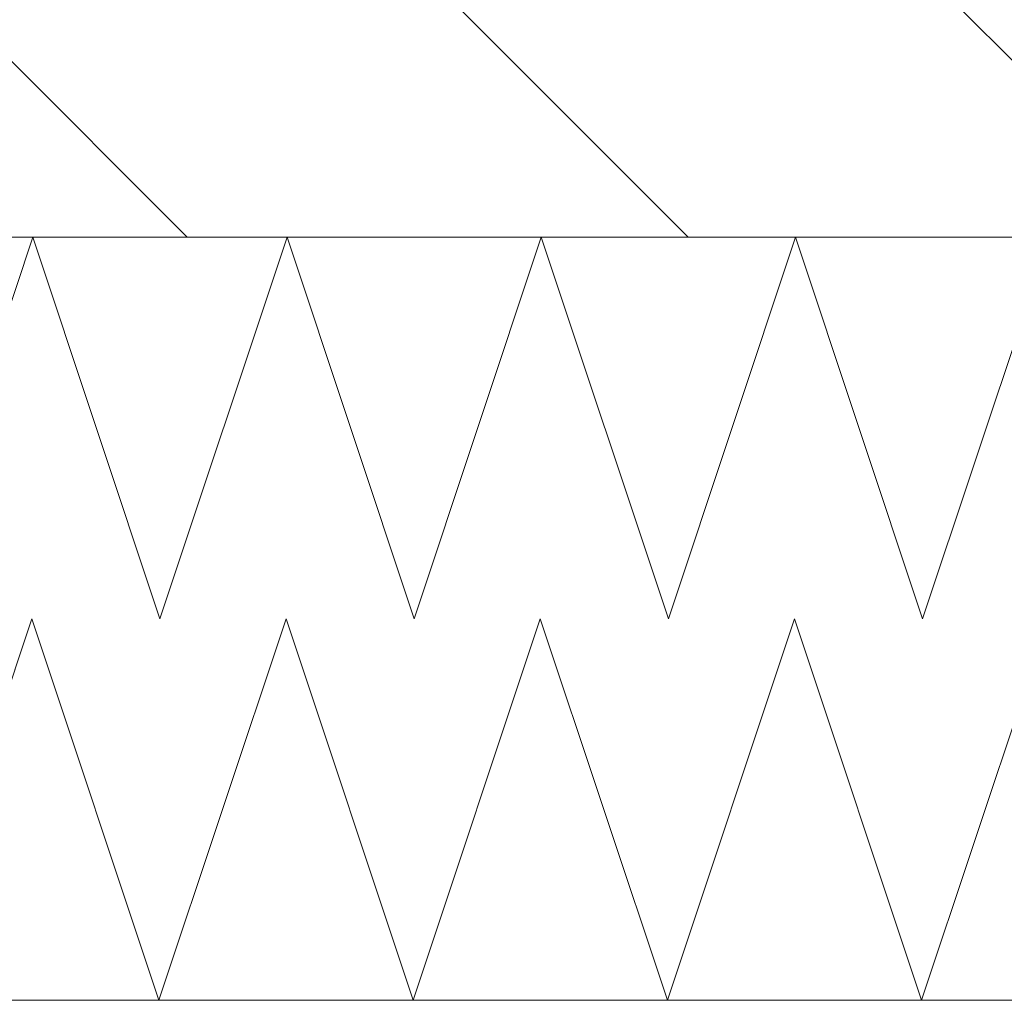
# Model space of a CAD drawing. Header units: millimetres. Extents: x 90539 to 127778, y -34922 to 14506.
# Tile 75 of 256: x 110808 to 110988, y -210 to -30. Entities that reach past the tile are written whole.
import ezdxf

# ---------------------------------------------------------------- set-up
doc = ezdxf.new("R2010")
doc.units = ezdxf.units.MM
doc.header["$MEASUREMENT"] = 0
for name, color, linetype in [('Nowe_A-Posadzki', 7, 'Continuous'), ('Nowe_A-Płyta-Grunt', 7, 'Continuous'), ('Nowe_A-Wymiary-Zewnętrzne', 7, 'Continuous')]:
    doc.layers.add(name, color=color, linetype=linetype)
for name, color, linetype, lineweight in [('Nowe_A-Posadzki_Nr_pióra__174', 7, 'Continuous', 5), ('Nowe_A-Posadzki_Nr_pióra__9', 7, 'Continuous', 13), ('Nowe_A-Płyta-Grunt_Nr_pióra__174', 7, 'Continuous', 5), ('Nowe_A-Płyta-Grunt_Nr_pióra__9', 7, 'Continuous', 13), ('Nowe_A-Wymiary-Zewnętrzne_Nr_pióra__46', 5, 'Continuous', 15)]:
    doc.layers.add(name, color=color, linetype=linetype, lineweight=lineweight)
doc.layers.add('Nowe_A-Wymiary-Zewnętrzne_Nr_pióra__45', color=7, linetype='Continuous', lineweight=15, true_color=0x40a5ff)
doc.layers.add('Nowe_A-Wymiary-Zewnętrzne_Nr_pióra__85', color=7, linetype='Continuous', lineweight=13, true_color=0x80c2ff)
doc.styles.add('STYL_AUTOMATYCZNY_2', font='arial.ttf')
doc.dimstyles.new('STYL_AUTOMATYCZNY__1', dxfattribs={"dimtxt": 125, "dimasz": 47.5, "dimexe": 0.18, "dimexo": 20, "dimgap": 0, "dimtad": 1, "dimdec": 1, "dimlfac": 0.1, "dimzin": 0, "dimdsep": 46, "dimtxsty": 'STYL_AUTOMATYCZNY_2', "dimblk": 'ARROWHEAD_11', "dimblk1": 'ARROWHEAD_11', "dimblk2": 'ARROWHEAD_11', "dimcen": 0.09, "dimclrd": 256, "dimclre": 256, "dimclrt": 5, "dimadec": 1, "dimazin": 0, "dimtfac": 1, "dimtdec": 4, "dimtmove": 0, "dimatfit": 3, "dimfxl": 0, "dimtolj": 1, "dimtzin": 0, "dimarcsym": 0})

# ---------------------------------------------------------------- blocks, each defined once
blk = doc.blocks.new('*X282')
at = {"layer": 'Nowe_A-Płyta-Grunt_Nr_pióra__174', "color": 7, "linetype": 'Continuous', "lineweight": 5}
for p, q in [((110786.49, -210), (110809.82, -140)), ((110809.82, -140), (110833.16, -210)), ((110833.16, -210), (110856.49, -140)), ((110856.49, -140), (110879.82, -210)), ((110879.82, -210), (110903.16, -140)), ((110903.16, -140), (110926.49, -210)), ((110926.49, -210), (110949.82, -140)), ((110949.82, -140), (110973.16, -210)), ((110973.16, -210), (110996.49, -140))]:
    blk.add_line(p, q, dxfattribs=at)
blk = doc.blocks.new('ElemPrzekroju_242')
at = {"layer": 'Nowe_A-Płyta-Grunt_Nr_pióra__9', "color": 7, "linetype": 'Continuous', "lineweight": 13, "flags": 128}
blk.add_lwpolyline([(112527.6, -210), (109677.6, -210), (109667.6, -210)], dxfattribs=at)
at = {"layer": 'Nowe_A-Płyta-Grunt', "lineweight": 0}
blk.add_blockref('*X282', (0, 0), dxfattribs=at)
blk = doc.blocks.new('*X370')
at = {"layer": 'Nowe_A-Posadzki_Nr_pióra__174', "color": 7, "linetype": 'Continuous', "lineweight": 5}
for p, q in [((110786.67, -140), (110810, -70)), ((110810, -70), (110833.33, -140)), ((110833.33, -140), (110856.67, -70)), ((110856.67, -70), (110880, -140)), ((110880, -140), (110903.33, -70)), ((110903.33, -70), (110926.67, -140)), ((110926.67, -140), (110950, -70)), ((110950, -70), (110973.33, -140)), ((110973.33, -140), (110996.67, -70))]:
    blk.add_line(p, q, dxfattribs=at)
blk = doc.blocks.new('ElemPrzekroju_322')
at = {"layer": 'Nowe_A-Posadzki', "linetype": 'Continuous', "lineweight": 0, "true_color": 0x000000}
h = blk.add_hatch(dxfattribs=at)
h.set_pattern_fill('Cegła_zwykła', color=18, style=0, pattern_type=2)
h.set_pattern_definition([(135, (0, 0), (45.96194, 45.96194), [])])
h.paths.add_polyline_path([(109667.6, -70), (109677.6, -70), (112527.6, -70), (112537.6, -70), (112537.6, -20), (112527.6, -20), (109677.6, -20), (109667.6, -20)])
at = {"layer": 'Nowe_A-Posadzki_Nr_pióra__9', "color": 7, "linetype": 'Continuous', "lineweight": 13, "flags": 128}
blk.add_lwpolyline([(112527.6, -70), (109677.6, -70), (109667.6, -70)], dxfattribs=at)
at = {"layer": 'Nowe_A-Posadzki', "lineweight": 0}
blk.add_blockref('*X370', (0, 0), dxfattribs=at)
blk = doc.blocks.new('*D748')
at = {"layer": 'Nowe_A-Wymiary-Zewnętrzne_Nr_pióra__45', "linetype": 'Continuous', "lineweight": 15, "true_color": 0x40a5ff}
for points in [[(119375.13, 12845), (119376.08, 12840.22), (119378.79, 12836.16), (119382.84, 12833.45), (119387.63, 12832.5), (119392.41, 12833.45), (119396.47, 12836.16), (119399.18, 12840.22), (119400.13, 12845), (119399.18, 12849.78), (119396.47, 12853.84), (119392.41, 12856.55), (119387.63, 12857.5), (119382.84, 12856.55), (119378.79, 12853.84), (119376.08, 12849.78)], [(119375.13, -450), (119376.08, -454.78), (119378.79, -458.84), (119382.84, -461.55), (119387.63, -462.5), (119392.41, -461.55), (119396.47, -458.84), (119399.18, -454.78), (119400.13, -450), (119399.18, -445.22), (119396.47, -441.16), (119392.41, -438.45), (119387.63, -437.5), (119382.84, -438.45), (119378.79, -441.16), (119376.08, -445.22)]]:
    blk.add_hatch(color=161, dxfattribs=at).paths.add_polyline_path(points)
at = {"layer": 'Nowe_A-Wymiary-Zewnętrzne_Nr_pióra__45', "color": 161, "linetype": 'Continuous', "lineweight": 15, "true_color": 0x40a5ff}
for centre in [(119387.63, 12845), (119387.63, -450)]:
    blk.add_circle(centre, 12.5, dxfattribs=at)
at = {"layer": 'Nowe_A-Wymiary-Zewnętrzne_Nr_pióra__85', "color": 151, "linetype": 'Continuous', "lineweight": 13, "true_color": 0x80c2ff}
for p, q in [((119387.63, 12857.5), (119387.63, 12870)), ((119375.13, 12845), (119340.75, 12845)), ((119434.5, 12845), (119400.13, 12845)), ((119387.63, -437.5), (119387.63, 12832.5)), ((119375.13, -450), (119340.75, -450)), ((119434.5, -450), (119400.13, -450)), ((119387.63, -475), (119387.63, -462.5))]:
    blk.add_line(p, q, dxfattribs=at)
at = {"layer": 'Nowe_A-Wymiary-Zewnętrzne_Nr_pióra__46', "color": 5, "lineweight": 15, "insert": (119362.63, 5911.52), "char_height": 125, "attachment_point": 7, "rotation": 90, "style": 'STYL_AUTOMATYCZNY_2'}
blk.add_mtext('\\A1;{\\pql;\\fArial|b0|i0|c238|p0;\\W1.000000;1\xa0329,5}', dxfattribs=at)
blk = doc.blocks.new('ARROWHEAD_11')
at = {"color": 0, "linetype": 'Continuous', "lineweight": 0}
blk.add_line((0, 0), (-1, 0), dxfattribs=at)
at = {"color": 0, "linetype": 'Continuous', "lineweight": 0, "const_width": 0.25, "flags": 128}
blk.add_lwpolyline([(-0.125, 0, 1), (0.125, 0, 1)], format="xyb", close=True, dxfattribs=at)

msp = doc.modelspace()

# ---------------------------------------------------------------- block references
at = {"layer": 'Nowe_A-Posadzki', "lineweight": 0}
msp.add_blockref('ElemPrzekroju_322', (0, 0), dxfattribs=at)
at = {"layer": 'Nowe_A-Płyta-Grunt', "lineweight": 0}
msp.add_blockref('ElemPrzekroju_242', (0, 0), dxfattribs=at)

# ---------------------------------------------------------------- dimensions: what is measured, and where the dimension line sits
at = {"layer": 'Nowe_A-Wymiary-Zewnętrzne', "color": 151, "linetype": 'Continuous', "lineweight": 13, "true_color": 0x80c2ff}
dim = msp.add_linear_dim(base=(119387.63, 12845), p1=(95120.09, -450), p2=(98654.74, 12845), angle=90, dimstyle='STYL_AUTOMATYCZNY__1', dxfattribs=at)
dim.commit()
dim.dimension.update_dxf_attribs({"geometry": '*D748', "text_midpoint": (119300.13, 6192.64), "dimtype": 160, "text_rotation": 90})

doc.saveas('drawing.dxf')
